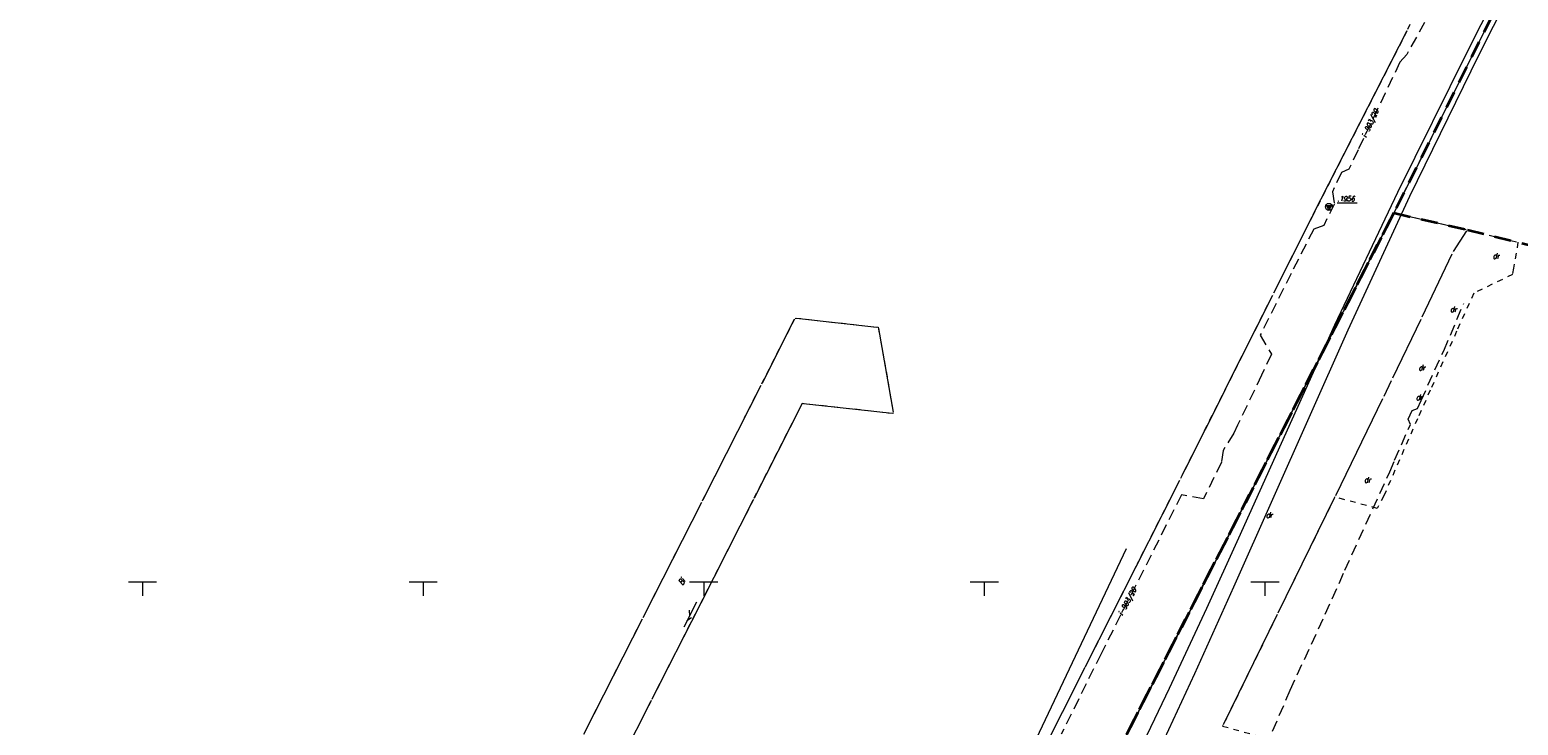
# Model space of a CAD drawing. Extents: x 7506644 to 7509529, y 5798919 to 5803521.
# Tile 20 of 25: x 7507380 to 7507645, y 5799674 to 5799798. Entities that reach past the tile are written whole.
import ezdxf

# ---------------------------------------------------------------- set-up
doc = ezdxf.new("R2010")
doc.units = 0
doc.header["$MEASUREMENT"] = 0
for name, pattern in [('4001', [0]), ('4002', [2, 1, -1]), ('4003', [3, 2, -1]), ('4010', [5, 3, -2]), ('4214', [5, 3, -2]), ('4230', [2, 1, -1])]:
    doc.linetypes.add(name, pattern=pattern)
for name, color, linetype, lineweight in [('1001_znak_oznaczajacy_punkt_zal', 7, 'CONTINUOUS', 18), ('1114_PUNKT_OSNOWY_SZCZEGOLOWEJ_', 7, 'CONTINUOUS', 18), ('1132_siatka_kwadratow_gorny_sro', 7, 'CONTINUOUS', 18), ('4512_KRAWEZNIK', 7, 'CONTINUOUS', 18), ('4764_ENERGIA_OS_PRZEWODU_PROJEK', 1, 'CONTINUOUS', 18), ('4794_SPECJALNA_OS_PRZEWODU_PROJ', 7, 'CONTINUOUS', 18), ('6110', 7, 'CONTINUOUS', 18), ('6794', 7, 'CONTINUOUS', 18)]:
    doc.layers.add(name, color=color, linetype=linetype, lineweight=lineweight)
for name, color, linetype, lineweight, true_color in [('1367_LINIA_TELEKOMUNIKACYJNA', 7, 'CONTINUOUS', 18, 0xff9100), ('2367_LINIA_TELEKOMUNIKACYJNA_ZN', 7, 'CONTINUOUS', 18, 0xff9100), ('4744_GAZ_OS_PRZEWODU_PROJEKTOWA', 52, 'CONTINUOUS', 18, 0xbdbd00), ('4751_TELEFON_PRZEWOD_-_OS', 7, 'CONTINUOUS', 18, 0xff9100), ('5214_OBREB', 7, '4214', 35, 0x008000), ('5216_DZIALKA', 7, 'CONTINUOUS', 18, 0x008000), ('5230_KONTUR_UZYTKU_GRUNTOWEGO', 7, '4230', 18, 0x008000), ('6230', 7, 'CONTINUOUS', 18, 0x008000)]:
    doc.layers.add(name, color=color, linetype=linetype, lineweight=lineweight, true_color=true_color)
doc.styles.get("Standard").update_dxf_attribs({"font": 'simplex.shx'})

# ---------------------------------------------------------------- blocks, each defined once
blk = doc.blocks.new('1001')
at = {"layer": '1001_znak_oznaczajacy_punkt_zal', "linetype": 'Continuous'}
blk.add_line((0, 0), (0, 0), dxfattribs=at)
blk = doc.blocks.new('1367')
at = {"layer": '1367_LINIA_TELEKOMUNIKACYJNA', "linetype": 'Continuous'}
for p, q in [((0, 1), (0, 11)), ((-1, 6.8), (0, 8.5)), ((1, 4.8), (0, 6.5))]:
    blk.add_line(p, q, dxfattribs=at)
blk = doc.blocks.new('1114')
at = {"layer": '1114_PUNKT_OSNOWY_SZCZEGOLOWEJ_', "linetype": 'Continuous'}
for p, q in [((-0.91, 0.52), (0.91, 0.52)), ((0, -1.05), (-0.91, 0.52)), ((-0.45, 0.26), (0.45, 0.26)), ((0, -0.52), (-0.45, 0.26)), ((0.91, 0.52), (0, -1.05)), ((0.45, 0.26), (0, -0.52))]:
    blk.add_line(p, q, dxfattribs=at)
for radius in [1.25, 0.05]:
    blk.add_circle((0, 0), radius, dxfattribs=at)
blk = doc.blocks.new('1132')
at = {"layer": '1132_siatka_kwadratow_gorny_sro', "linetype": 'Continuous'}
for p, q in [((-5, 0), (5, 0)), ((0, 0), (0, -5))]:
    blk.add_line(p, q, dxfattribs=at)

msp = doc.modelspace()

# ---------------------------------------------------------------- linework, layer by layer
at = {"layer": '4512_KRAWEZNIK', "linetype": '4001'}
for p, q in [((7507636.082, 5799794.492), (7507663.749, 5799849.363)), ((7507665.729, 5799848.763), (7507638.052, 5799793.762)), ((7507623.668, 5799769.401), (7507636.082, 5799794.492)), ((7507638.052, 5799793.762), (7507625.768, 5799768.662)), ((7507612.453, 5799745.762), (7507623.668, 5799769.401)), ((7507625.768, 5799768.662), (7507614.733, 5799744.813)), ((7507614.733, 5799744.813), (7507594.401, 5799699.076)), ((7507595.319, 5799707.855), (7507612.453, 5799745.762)), ((7507589.612, 5799695.285), (7507595.319, 5799707.855)), ((7507594.401, 5799699.076), (7507587.444, 5799683.586)), ((7507583.005, 5799681.086), (7507589.612, 5799695.285)), ((7507587.444, 5799683.586), (7507576.588, 5799660.388)), ((7507573.588, 5799661.427), (7507583.005, 5799681.086))]:
    msp.add_line(p, q, dxfattribs=at)
at = {"layer": '4744_GAZ_OS_PRZEWODU_PROJEKTOWA', "linetype": '4003'}
for p, q in [((7507631.857, 5799741.176), (7507635.424, 5799749.6)), ((7507627.8, 5799732.279), (7507631.857, 5799741.176)), ((7507625.54, 5799728.952), (7507626.249, 5799730.541)), ((7507626.249, 5799730.541), (7507627.183, 5799730.898)), ((7507627.183, 5799730.898), (7507627.8, 5799732.279)), ((7507623.105, 5799721.666), (7507625.898, 5799728.019)), ((7507625.898, 5799728.019), (7507625.54, 5799728.952)), ((7507622.24, 5799719.59), (7507623.105, 5799721.666)), ((7507614.245, 5799702.061), (7507622.24, 5799719.59)), ((7507610.735, 5799694.238), (7507614.245, 5799702.061)), ((7507604.501, 5799680.715), (7507610.735, 5799694.238)), ((7507600.164, 5799670.651), (7507604.501, 5799680.715))]:
    msp.add_line(p, q, dxfattribs=at)
at = {"layer": '4751_TELEFON_PRZEWOD_-_OS', "linetype": '4001'}
msp.add_line((7507575.25, 5799705.9), (7507556.06, 5799665.37), dxfattribs=at)
at = {"layer": '4764_ENERGIA_OS_PRZEWODU_PROJEK', "linetype": '4003'}
for p, q in [((7507628.443, 5799799.647), (7507625.275, 5799793.954)), ((7507624.028, 5799792.549), (7507621.421, 5799787.072)), ((7507625.275, 5799793.954), (7507624.028, 5799792.549)), ((7507621.421, 5799787.072), (7507616.578, 5799776.935)), ((7507616.578, 5799776.935), (7507614.955, 5799773.528)), ((7507614.955, 5799773.528), (7507613.628, 5799772.888)), ((7507613.628, 5799772.888), (7507612.004, 5799769.482)), ((7507612.004, 5799769.482), (7507612.366, 5799767.327)), ((7507612.366, 5799767.327), (7507610.47, 5799763.457)), ((7507608.696, 5799762.797), (7507604.652, 5799754.946)), ((7507610.47, 5799763.457), (7507608.696, 5799762.797)), ((7507604.652, 5799754.946), (7507599.164, 5799743.935)), ((7507599.164, 5799743.935), (7507601.158, 5799740.531)), ((7507601.158, 5799740.531), (7507599.409, 5799736.842)), ((7507599.409, 5799736.842), (7507595.125, 5799727.889)), ((7507595.125, 5799727.889), (7507594.433, 5799726.472)), ((7507594.433, 5799726.472), (7507592.546, 5799723.412)), ((7507592.546, 5799723.412), (7507592.231, 5799721.293)), ((7507592.231, 5799721.293), (7507589.056, 5799714.789)), ((7507585.132, 5799715.475), (7507570.808, 5799687.19)), ((7507589.056, 5799714.789), (7507585.132, 5799715.475)), ((7507570.808, 5799687.19), (7507563.696, 5799672.854))]:
    msp.add_line(p, q, dxfattribs=at)
at = {"layer": '4794_SPECJALNA_OS_PRZEWODU_PROJ', "linetype": '4003'}
for p, q in [((7507628.443, 5799799.647), (7507625.275, 5799793.954)), ((7507624.028, 5799792.549), (7507621.421, 5799787.072)), ((7507625.275, 5799793.954), (7507624.028, 5799792.549)), ((7507621.421, 5799787.072), (7507616.578, 5799776.935)), ((7507616.578, 5799776.935), (7507614.955, 5799773.528)), ((7507614.955, 5799773.528), (7507613.628, 5799772.888)), ((7507613.628, 5799772.888), (7507612.004, 5799769.482)), ((7507612.004, 5799769.482), (7507612.366, 5799767.327)), ((7507612.366, 5799767.327), (7507610.47, 5799763.457)), ((7507608.696, 5799762.797), (7507604.652, 5799754.946)), ((7507610.47, 5799763.457), (7507608.696, 5799762.797)), ((7507604.652, 5799754.946), (7507599.164, 5799743.935)), ((7507599.164, 5799743.935), (7507601.158, 5799740.531)), ((7507601.158, 5799740.531), (7507599.409, 5799736.842)), ((7507599.409, 5799736.842), (7507595.125, 5799727.889)), ((7507595.125, 5799727.889), (7507594.433, 5799726.472)), ((7507594.433, 5799726.472), (7507592.546, 5799723.412)), ((7507592.546, 5799723.412), (7507592.231, 5799721.293)), ((7507592.231, 5799721.293), (7507589.056, 5799714.789)), ((7507585.132, 5799715.475), (7507570.808, 5799687.19)), ((7507589.056, 5799714.789), (7507585.132, 5799715.475)), ((7507570.808, 5799687.19), (7507563.696, 5799672.854))]:
    msp.add_line(p, q, dxfattribs=at)
at = {"layer": '5214_OBREB', "linetype": '4010'}
for points in [[(7507505.32, 5800070.77), (7507509.97, 5800069.07), (7507542.37, 5800061.12), (7507568.86, 5800054.58), (7507583.31, 5800050.38), (7507654.66, 5800013.6), (7507650.82, 5800005.55), (7507662.22, 5799998.45), (7507642.42, 5799970.15), (7507676.72, 5799944.81), (7507690.67, 5799934.66), (7507692.92, 5799933.01), (7507702.77, 5799925.91), (7507622.96, 5799765.71), (7507513.8, 5799552.72), (7506941.86, 5799851.5), (7506901.64, 5799967.98), (7506794.5, 5800287.73)], [(7507622.96, 5799765.71), (7507636.06, 5799762.71), (7507833.44, 5799714.55), (7508255.64, 5799610.41), (7508265.61, 5799606.74), (7508557.8, 5799532.04), (7508568.25, 5799529.29), (7508560.95, 5799527.44), (7508372.63, 5799473.61), (7508354.23, 5799469.56), (7508208.4, 5799427.14), (7508126.76, 5799403.73), (7508080.37, 5799392.13), (7508065.52, 5799391.22), (7507865.1, 5799340.7), (7507593.19, 5799272.16), (7507566.75, 5799275.5), (7507542.45, 5799287.05), (7507413.16, 5799321.87), (7507400.06, 5799325.82), (7507513.8, 5799552.72), (7507622.96, 5799765.71)]]:
    msp.add_lwpolyline(points, dxfattribs=at)
at = {"layer": '5216_DZIALKA', "linetype": '4001'}
for p, q in [((7507702.659, 5799925.686), (7507623.071, 5799765.934)), ((7507608.614, 5799765.443), (7507625.356, 5799798.227)), ((7507622.846, 5799765.488), (7507513.914, 5799552.942)), ((7507513.914, 5799552.942), (7507622.846, 5799765.488)), ((7507601.602, 5799751.493), (7507608.388, 5799764.997)), ((7507623.204, 5799765.654), (7507635.816, 5799762.766)), ((7507635.924, 5799762.501), (7507633.526, 5799758.819)), ((7507633.283, 5799758.384), (7507627.967, 5799747.166)), ((7507593.232, 5799734.843), (7507601.378, 5799751.047)), ((7507510.453, 5799735.463), (7507516.197, 5799746.767)), ((7507516.558, 5799746.962), (7507530.852, 5799745.378)), ((7507627.752, 5799746.715), (7507622.728, 5799736.265)), ((7507531.144, 5799745.104), (7507533.776, 5799730.206)), ((7507622.512, 5799735.815), (7507621.168, 5799733.025)), ((7507499.893, 5799714.663), (7507510.227, 5799735.017)), ((7507585.762, 5799720.003), (7507593.008, 5799734.397)), ((7507517.417, 5799731.537), (7507508.973, 5799714.913)), ((7507533.572, 5799729.987), (7507517.778, 5799731.733)), ((7507620.95, 5799732.575), (7507612.54, 5799715.335)), ((7507581.773, 5799712.093), (7507584.757, 5799717.997)), ((7507584.982, 5799718.444), (7507585.538, 5799719.556)), ((7507612.32, 5799714.885), (7507602.3, 5799694.415)), ((7507489.323, 5799693.873), (7507499.667, 5799714.217)), ((7507508.747, 5799714.467), (7507499.463, 5799696.193)), ((7507568.213, 5799685.243), (7507581.547, 5799711.647)), ((7507478.753, 5799673.073), (7507489.097, 5799693.427)), ((7507499.237, 5799695.747), (7507490.763, 5799679.073)), ((7507602.08, 5799693.965), (7507592.57, 5799674.515)), ((7507558.873, 5799666.773), (7507567.987, 5799684.797)), ((7507490.537, 5799678.627), (7507481.393, 5799660.613))]:
    msp.add_line(p, q, dxfattribs=at)
at = {"layer": '5230_KONTUR_UZYTKU_GRUNTOWEGO', "linetype": '4002'}
for points in [[(7507692.92, 5799933.01), (7507702.77, 5799925.91), (7507622.96, 5799765.71), (7507513.8, 5799552.72), (7507505.82, 5799556.89), (7507506.43, 5799561.31), (7507510.27, 5799570.61), (7507581.66, 5799711.87), (7507585.65, 5799719.78), (7507608.5, 5799765.22), (7507625.47, 5799798.45), (7507630.97, 5799811), (7507648.14, 5799843.97), (7507651.62, 5799851.44), (7507663.02, 5799873.95), (7507674.2, 5799895.72), (7507692.92, 5799933.01)], [(7507400.06, 5799325.82), (7507513.8, 5799552.72), (7507622.96, 5799765.71)], [(7507622.96, 5799765.71), (7507636.06, 5799762.71), (7507645.07, 5799760.51), (7507644.28, 5799755.89), (7507644.09, 5799754.74), (7507637.19, 5799751.4), (7507634.15, 5799744.64), (7507629.45, 5799734.15), (7507627.16, 5799729.05), (7507621.16, 5799715.29), (7507620, 5799713.08), (7507612.43, 5799715.11), (7507602.19, 5799694.19), (7507592.46, 5799674.29), (7507606.3, 5799670.52), (7507606.05, 5799669.86), (7507605.04, 5799667.25), (7507590.8, 5799670.91), (7507523.9, 5799538.31), (7507511.4, 5799513.82)], [(7507531.1, 5799745.35), (7507533.82, 5799729.96), (7507517.53, 5799731.76), (7507508.86, 5799714.69), (7507499.35, 5799695.97), (7507490.65, 5799678.85), (7507481.28, 5799660.39), (7507472.35, 5799642.81), (7507451.36, 5799601.5), (7507444.28, 5799605.22), (7507457.52, 5799631.28), (7507468.08, 5799652.05), (7507478.64, 5799672.85), (7507489.21, 5799693.65), (7507499.78, 5799714.44), (7507510.34, 5799735.24), (7507516.31, 5799746.99), (7507531.1, 5799745.35)]]:
    msp.add_lwpolyline(points, dxfattribs=at)
at = {"layer": '6110', "linetype": 'Continuous'}
msp.add_line((7507612.89, 5799767.52), (7507616.45, 5799767.52), dxfattribs=at)

# ---------------------------------------------------------------- block references
at = {"layer": '1114_PUNKT_OSNOWY_SZCZEGOLOWEJ_', "xscale": 0.5, "yscale": 0.5}
msp.add_blockref('1114', (7507611.39, 5799766.79), dxfattribs=at)
at = {"layer": '1132_siatka_kwadratow_gorny_sro', "xscale": 0.5, "yscale": 0.5}
for p in [(7507400, 5799700), (7507450, 5799700), (7507500, 5799700), (7507550, 5799700), (7507600, 5799700)]:
    msp.add_blockref('1132', p, dxfattribs=at)
at = {"layer": '2367_LINIA_TELEKOMUNIKACYJNA_ZN', "xscale": 0.5, "yscale": 0.5, "rotation": 153.148801}
msp.add_blockref('1367', (7507498.92, 5799696.85), dxfattribs=at)
at = {"layer": '5216_DZIALKA', "xscale": 0.5, "yscale": 0.5}
for p in [(7507608.5, 5799765.22), (7507608.5, 5799765.22), (7507622.96, 5799765.71), (7507622.96, 5799765.71), (7507622.96, 5799765.71), (7507622.96, 5799765.71), (7507636.06, 5799762.71), (7507636.06, 5799762.71), (7507633.39, 5799758.61), (7507633.39, 5799758.61), (7507601.49, 5799751.27), (7507601.49, 5799751.27), (7507516.31, 5799746.99), (7507516.31, 5799746.99), (7507627.86, 5799746.94), (7507627.86, 5799746.94), (7507531.1, 5799745.35), (7507531.1, 5799745.35), (7507622.62, 5799736.04), (7507622.62, 5799736.04), (7507510.34, 5799735.24), (7507510.34, 5799735.24), (7507593.12, 5799734.62), (7507593.12, 5799734.62), (7507517.53, 5799731.76), (7507517.53, 5799731.76), (7507621.06, 5799732.8), (7507621.06, 5799732.8), (7507533.82, 5799729.96), (7507533.82, 5799729.96), (7507584.87, 5799718.22), (7507584.87, 5799718.22), (7507585.65, 5799719.78), (7507585.65, 5799719.78), (7507508.86, 5799714.69), (7507508.86, 5799714.69), (7507612.43, 5799715.11), (7507612.43, 5799715.11), (7507499.78, 5799714.44), (7507499.78, 5799714.44), (7507581.66, 5799711.87), (7507581.66, 5799711.87), (7507489.21, 5799693.65), (7507489.21, 5799693.65), (7507499.35, 5799695.97), (7507499.35, 5799695.97), (7507602.19, 5799694.19), (7507602.19, 5799694.19), (7507568.1, 5799685.02), (7507568.1, 5799685.02), (7507490.65, 5799678.85), (7507490.65, 5799678.85)]:
    msp.add_blockref('1001', p, dxfattribs=at)

# ---------------------------------------------------------------- texts
at = {"layer": '6110', "oblique": 15, "width": 0.8}
msp.add_text('.1956', height=0.9, dxfattribs=at).set_placement((7507612.89, 5799767.79))
at = {"layer": '6230', "oblique": 15, "width": 0.8}
for p in [(7507640.567, 5799757.541), (7507632.975, 5799748.017), (7507627.372, 5799737.638), (7507626.899, 5799732.373), (7507617.651, 5799717.656), (7507600.175, 5799711.386)]:
    msp.add_text('dr', height=1, dxfattribs=at).set_placement(p)
msp.add_text('Bi', height=1, rotation=58.83487, dxfattribs=at).set_placement((7507496.248, 5799699.306))
at = {"layer": '6794', "oblique": 15, "width": 0.8}
for rotation, p in [(65.22508, (7507618.034, 5799779.056)), (61.53463, (7507574.602, 5799693.923))]:
    msp.add_text('i-903/20', height=0.9, rotation=rotation, dxfattribs=at).set_placement(p)

doc.saveas('drawing.dxf')
